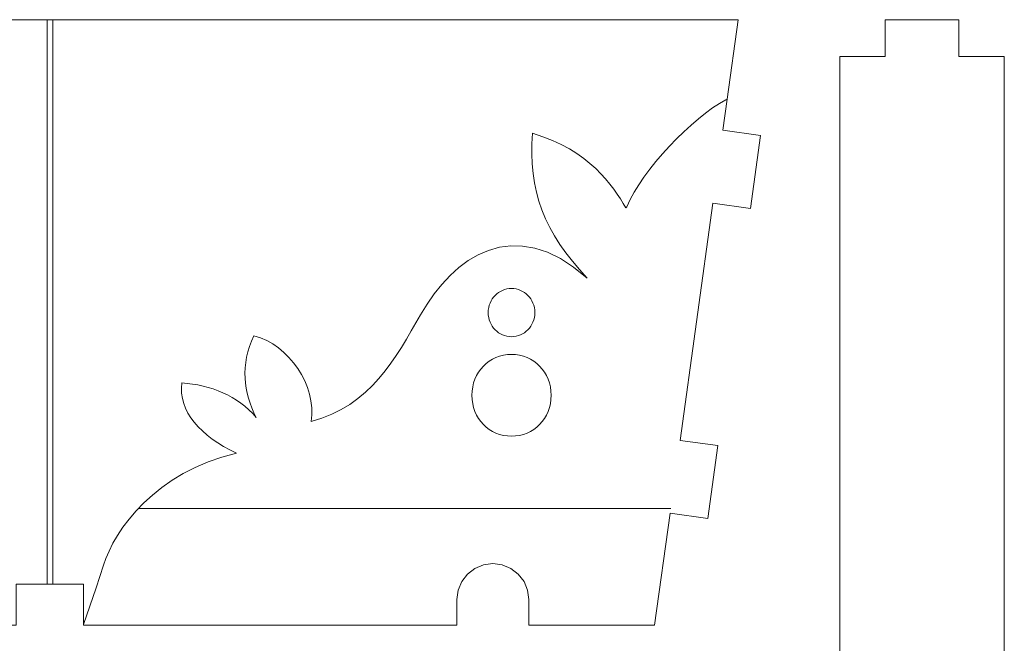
# Model space of a CAD drawing. Header units: millimetres. Extents: x -198 to 278, y -321 to 286.
# Tile 38 of 256: x -34 to 46, y 188 to 238. Entities that reach past the tile are written whole.
import ezdxf

# ---------------------------------------------------------------- set-up
doc = ezdxf.new("R2010")
doc.units = ezdxf.units.MM
doc.header["$MEASUREMENT"] = 0
doc.layers.add('Layer 1', color=7, linetype='Continuous')

msp = doc.modelspace()

# ---------------------------------------------------------------- linework, layer by layer
at = {"layer": 'Layer 1', "color": 175, "lineweight": 9}
for points, knots in [([(-68.8736, 192.3593), (-68.8736, 192.3593), (-63.3775, 192.3593), (-63.3775, 192.3593), (-63.3775, 192.3593), (-63.3775, 188.9964), (-63.3775, 188.9964), (-63.3775, 188.9964), (-34.1659, 188.9964), (-34.1659, 188.9964), (-34.1659, 188.9964), (-34.1659, 189.0586), (-34.1659, 189.0586), (-34.1659, 189.0586), (-34.1659, 192.3593), (-34.1659, 192.3593), (-34.1659, 192.3593), (-31.6468, 192.3593), (-31.6468, 192.3593), (-31.6468, 192.3593), (-31.4178, 192.3593), (-31.4178, 192.3593), (-31.4178, 192.3593), (-31.1888, 192.3593), (-31.1888, 192.3593), (-31.1888, 192.3593), (-28.6907, 192.3593), (-28.6907, 192.3593), (-28.6907, 192.3593), (-28.6698, 192.3593), (-28.6698, 192.3593), (-28.6698, 192.3593), (-28.6698, 192.0539), (-28.6698, 192.0539), (-28.6698, 192.0539), (-28.6698, 189.0578), (-28.6698, 189.0578), (-28.6698, 189.0578), (-28.6698, 189.0576), (-28.6698, 189.0576), (-28.6698, 189.0576), (-28.6698, 188.9964), (-28.6698, 188.9964), (-28.6698, 188.9964), (1.7327, 188.9964), (1.7327, 188.9964), (1.7327, 188.9964), (1.7327, 191.0995), (1.7327, 191.0995), (1.7327, 191.0995), (1.8326, 191.8581), (1.8326, 191.8581), (1.8326, 191.8581), (2.1254, 192.5651), (2.1254, 192.5651), (2.1254, 192.5651), (2.5912, 193.1722), (2.5912, 193.1722), (2.5912, 193.1722), (3.1983, 193.638), (3.1983, 193.638), (3.1983, 193.638), (3.9053, 193.9308), (3.9053, 193.9308), (3.9053, 193.9308), (4.664, 194.0307), (4.664, 194.0307), (4.664, 194.0307), (5.4226, 193.9308), (5.4226, 193.9308), (5.4226, 193.9308), (6.1296, 193.638), (6.1296, 193.638), (6.1296, 193.638), (6.7367, 193.1722), (6.7367, 193.1722), (6.7367, 193.1722), (7.2025, 192.5651), (7.2025, 192.5651), (7.2025, 192.5651), (7.4953, 191.8581), (7.4953, 191.8581), (7.4953, 191.8581), (7.5952, 191.0995), (7.5952, 191.0995), (7.5952, 191.0995), (7.5952, 188.9964), (7.5952, 188.9964), (7.5952, 188.9964), (17.8397, 188.9964), (17.8397, 188.9964), (17.8397, 188.9964), (19.0996, 198.1301), (19.0996, 198.1301), (19.0996, 198.1301), (22.176, 197.7058), (22.176, 197.7058), (22.176, 197.7058), (22.9953, 203.6457), (22.9953, 203.6457), (22.9953, 203.6457), (19.9189, 204.07), (19.9189, 204.07), (19.9189, 204.07), (22.5843, 223.393), (22.5843, 223.393), (22.5843, 223.393), (25.6564, 222.9693), (25.6564, 222.9693), (25.6564, 222.9693), (26.4757, 228.9092), (26.4757, 228.9092), (26.4757, 228.9092), (23.4036, 229.3329), (23.4036, 229.3329), (23.4036, 229.3329), (23.7552, 231.882), (23.7552, 231.882), (23.7552, 231.882), (24.6471, 238.3478), (24.6471, 238.3478), (-12.7295, 238.3478), (-50.1061, 238.3478), (-87.4828, 238.3478), (-87.4828, 238.3478), (-86.5909, 231.882), (-86.5909, 231.882), (-86.5909, 231.882), (-86.2393, 229.3329), (-86.2393, 229.3329), (-86.2393, 229.3329), (-89.3346, 228.906), (-89.3346, 228.906), (-89.3346, 228.906), (-88.5153, 222.9661), (-88.5153, 222.9661), (-88.5153, 222.9661), (-85.42, 223.393), (-85.42, 223.393), (-85.42, 223.393), (-82.7546, 204.07), (-82.7546, 204.07), (-82.7546, 204.07), (-85.8484, 203.6433), (-85.8484, 203.6433), (-85.8484, 203.6433), (-85.0291, 197.7034), (-85.0291, 197.7034), (-85.0291, 197.7034), (-81.9353, 198.1301), (-81.9353, 198.1301), (-81.9353, 198.1301), (-80.6754, 188.9964), (-80.6754, 188.9964), (-80.6754, 188.9964), (-68.8736, 188.9964), (-68.8736, 188.9964), (-68.8736, 188.9964), (-68.8736, 192.3593), (-68.8736, 192.3593)], [0, 0, 0, 0, 0.0188679, 0.0188679, 0.0188679, 0.0377358, 0.0377358, 0.0377358, 0.0566038, 0.0566038, 0.0566038, 0.0754717, 0.0754717, 0.0754717, 0.0943396, 0.0943396, 0.0943396, 0.1132075, 0.1132075, 0.1132075, 0.1320755, 0.1320755, 0.1320755, 0.1509434, 0.1509434, 0.1509434, 0.1698113, 0.1698113, 0.1698113, 0.1886792, 0.1886792, 0.1886792, 0.2075472, 0.2075472, 0.2075472, 0.2264151, 0.2264151, 0.2264151, 0.245283, 0.245283, 0.245283, 0.2641509, 0.2641509, 0.2641509, 0.2830189, 0.2830189, 0.2830189, 0.3018868, 0.3018868, 0.3018868, 0.3207547, 0.3207547, 0.3207547, 0.3396226, 0.3396226, 0.3396226, 0.3584906, 0.3584906, 0.3584906, 0.3773585, 0.3773585, 0.3773585, 0.3962264, 0.3962264, 0.3962264, 0.4150943, 0.4150943, 0.4150943, 0.4339623, 0.4339623, 0.4339623, 0.4528302, 0.4528302, 0.4528302, 0.4716981, 0.4716981, 0.4716981, 0.490566, 0.490566, 0.490566, 0.509434, 0.509434, 0.509434, 0.5283019, 0.5283019, 0.5283019, 0.5471698, 0.5471698, 0.5471698, 0.5660377, 0.5660377, 0.5660377, 0.5849057, 0.5849057, 0.5849057, 0.6037736, 0.6037736, 0.6037736, 0.6226415, 0.6226415, 0.6226415, 0.6415094, 0.6415094, 0.6415094, 0.6603774, 0.6603774, 0.6603774, 0.6792453, 0.6792453, 0.6792453, 0.6981132, 0.6981132, 0.6981132, 0.7169811, 0.7169811, 0.7169811, 0.7358491, 0.7358491, 0.7358491, 0.754717, 0.754717, 0.754717, 0.7735849, 0.7735849, 0.7735849, 0.7924528, 0.7924528, 0.7924528, 0.8113208, 0.8113208, 0.8113208, 0.8301887, 0.8301887, 0.8301887, 0.8490566, 0.8490566, 0.8490566, 0.8679245, 0.8679245, 0.8679245, 0.8867925, 0.8867925, 0.8867925, 0.9056604, 0.9056604, 0.9056604, 0.9245283, 0.9245283, 0.9245283, 0.9433962, 0.9433962, 0.9433962, 0.9622642, 0.9622642, 0.9622642, 0.9811321, 0.9811321, 0.9811321, 1, 1, 1, 1]), ([(46.3258, 179.4332), (46.3258, 179.4332), (46.3258, 180.6331), (46.3258, 180.6331), (46.3258, 180.6331), (46.3258, 235.3498), (46.3258, 235.3498), (46.3258, 235.3498), (42.6302, 235.3498), (42.6302, 235.3498), (42.6302, 235.3498), (42.6302, 238.3478), (42.6302, 238.3478), (42.6302, 238.3478), (36.634, 238.3478), (36.634, 238.3478), (36.634, 238.3478), (36.634, 235.3498), (36.634, 235.3498), (36.634, 235.3498), (32.9384, 235.3498), (32.9384, 235.3498), (32.9384, 235.3498), (32.9384, 180.6331), (32.9384, 180.6331), (32.9384, 180.6331), (32.9384, 179.4332), (32.9384, 179.4332), (32.9384, 179.4332), (32.9384, 123.0298), (32.9384, 123.0298), (32.9384, 123.0298), (36.634, 123.0298), (36.634, 123.0298), (36.634, 123.0298), (36.634, 120.0318), (36.634, 120.0318), (36.634, 120.0318), (42.6302, 120.0318), (42.6302, 120.0318), (42.6302, 120.0318), (42.6302, 123.0298), (42.6302, 123.0298), (42.6302, 123.0298), (46.3258, 123.0298), (46.3258, 123.0298), (46.3258, 123.0298), (46.3258, 179.4332), (46.3258, 179.4332)], [0, 0, 0, 0, 0.0625, 0.0625, 0.0625, 0.125, 0.125, 0.125, 0.1875, 0.1875, 0.1875, 0.25, 0.25, 0.25, 0.3125, 0.3125, 0.3125, 0.375, 0.375, 0.375, 0.4375, 0.4375, 0.4375, 0.5, 0.5, 0.5, 0.5625, 0.5625, 0.5625, 0.625, 0.625, 0.625, 0.6875, 0.6875, 0.6875, 0.75, 0.75, 0.75, 0.8125, 0.8125, 0.8125, 0.875, 0.875, 0.875, 0.9375, 0.9375, 0.9375, 1, 1, 1, 1])]:
    msp.add_open_spline(points, degree=3, knots=knots, dxfattribs=at)
at = {"layer": 'Layer 1', "color": 240, "lineweight": 9}
for points, knots in [([(-31.1888, 192.3593), (-31.1888, 192.3593), (-31.1888, 238.3478), (-31.1888, 238.3478), (-31.1888, 238.3478), (-31.4178, 238.3478), (-31.4178, 238.3478), (-31.4178, 238.3478), (-31.6468, 238.3478), (-31.6468, 238.3478), (-31.6468, 238.3478), (-31.6468, 192.3593), (-31.6468, 192.3593), (-31.6468, 192.3593), (-31.4178, 192.3593), (-31.4178, 192.3593), (-31.4178, 192.3593), (-31.1888, 192.3593), (-31.1888, 192.3593)], [0, 0, 0, 0, 0.1666667, 0.1666667, 0.1666667, 0.3333333, 0.3333333, 0.3333333, 0.5, 0.5, 0.5, 0.6666667, 0.6666667, 0.6666667, 0.8333333, 0.8333333, 0.8333333, 1, 1, 1, 1]), ([(-28.6698, 189.0576), (-28.6698, 189.0576), (-27.6462, 192.0539), (-27.6462, 192.0539), (-27.6462, 192.0539), (-27.0408, 193.8887), (-27.0408, 193.8887), (-27.0408, 193.8887), (-26.8504, 194.4532), (-26.8504, 194.4532), (-26.8504, 194.4532), (-26.5992, 195.0524), (-26.5992, 195.0524), (-26.5992, 195.0524), (-26.2861, 195.6792), (-26.2861, 195.6792), (-26.2861, 195.6792), (-25.9106, 196.3263), (-25.9106, 196.3263), (-25.9106, 196.3263), (-25.4716, 196.9864), (-25.4716, 196.9864), (-25.4716, 196.9864), (-24.9683, 197.6522), (-24.9683, 197.6522), (-24.9683, 197.6522), (-24.4, 198.3166), (-24.4, 198.3166), (-24.4, 198.3166), (-23.7657, 198.9721), (-23.7657, 198.9721), (-23.7657, 198.9721), (-23.0648, 199.6117), (-23.0648, 199.6117), (-23.0648, 199.6117), (-22.2962, 200.228), (-22.2962, 200.228), (-22.2962, 200.228), (-21.4592, 200.8137), (-21.4592, 200.8137), (-21.4592, 200.8137), (-20.553, 201.3617), (-20.553, 201.3617), (-20.553, 201.3617), (-19.5767, 201.8646), (-19.5767, 201.8646), (-19.5767, 201.8646), (-18.5294, 202.3152), (-18.5294, 202.3152), (-18.5294, 202.3152), (-17.4105, 202.7062), (-17.4105, 202.7062), (-17.4105, 202.7062), (-16.2189, 203.0304), (-16.2189, 203.0304), (-16.2189, 203.0304), (-16.7571, 203.2946), (-16.7571, 203.2946), (-16.7571, 203.2946), (-17.2672, 203.5742), (-17.2672, 203.5742), (-17.2672, 203.5742), (-17.7478, 203.8686), (-17.7478, 203.8686), (-17.7478, 203.8686), (-18.1976, 204.1771), (-18.1976, 204.1771), (-18.1976, 204.1771), (-18.6151, 204.4991), (-18.6151, 204.4991), (-18.6151, 204.4991), (-18.9989, 204.834), (-18.9989, 204.834), (-18.9989, 204.834), (-19.3477, 205.1812), (-19.3477, 205.1812), (-19.3477, 205.1812), (-19.6601, 205.5401), (-19.6601, 205.5401), (-19.6601, 205.5401), (-19.9346, 205.9099), (-19.9346, 205.9099), (-19.9346, 205.9099), (-20.1699, 206.2901), (-20.1699, 206.2901), (-20.1699, 206.2901), (-20.3647, 206.6801), (-20.3647, 206.6801), (-20.3647, 206.6801), (-20.5174, 207.0792), (-20.5174, 207.0792), (-20.5174, 207.0792), (-20.6267, 207.4869), (-20.6267, 207.4869), (-20.6267, 207.4869), (-20.6913, 207.9024), (-20.6913, 207.9024), (-20.6913, 207.9024), (-20.7097, 208.3252), (-20.7097, 208.3252), (-20.7097, 208.3252), (-20.6806, 208.7546), (-20.6806, 208.7546), (-20.6806, 208.7546), (-20.2379, 208.7145), (-20.2379, 208.7145), (-20.2379, 208.7145), (-19.8004, 208.658), (-19.8004, 208.658), (-19.8004, 208.658), (-19.3688, 208.5847), (-19.3688, 208.5847), (-19.3688, 208.5847), (-18.9436, 208.4943), (-18.9436, 208.4943), (-18.9436, 208.4943), (-18.5258, 208.3863), (-18.5258, 208.3863), (-18.5258, 208.3863), (-18.1158, 208.2605), (-18.1158, 208.2605), (-18.1158, 208.2605), (-17.7145, 208.1164), (-17.7145, 208.1164), (-17.7145, 208.1164), (-17.3224, 207.9536), (-17.3224, 207.9536), (-17.3224, 207.9536), (-16.9404, 207.7719), (-16.9404, 207.7719), (-16.9404, 207.7719), (-16.5691, 207.5707), (-16.5691, 207.5707), (-16.5691, 207.5707), (-16.2092, 207.3497), (-16.2092, 207.3497), (-16.2092, 207.3497), (-15.8614, 207.1086), (-15.8614, 207.1086), (-15.8614, 207.1086), (-15.5264, 206.847), (-15.5264, 206.847), (-15.5264, 206.847), (-15.2049, 206.5645), (-15.2049, 206.5645), (-15.2049, 206.5645), (-14.8975, 206.2607), (-14.8975, 206.2607), (-14.8975, 206.2607), (-14.6051, 205.9352), (-14.6051, 205.9352), (-14.6051, 205.9352), (-14.7918, 206.3217), (-14.7918, 206.3217), (-14.7918, 206.3217), (-14.9598, 206.7121), (-14.9598, 206.7121), (-14.9598, 206.7121), (-15.108, 207.1066), (-15.108, 207.1066), (-15.108, 207.1066), (-15.2355, 207.5051), (-15.2355, 207.5051), (-15.2355, 207.5051), (-15.3413, 207.9076), (-15.3413, 207.9076), (-15.3413, 207.9076), (-15.4244, 208.3141), (-15.4244, 208.3141), (-15.4244, 208.3141), (-15.4839, 208.7246), (-15.4839, 208.7246), (-15.4839, 208.7246), (-15.5188, 209.1391), (-15.5188, 209.1391), (-15.5188, 209.1391), (-15.5281, 209.5576), (-15.5281, 209.5576), (-15.5281, 209.5576), (-15.5108, 209.9801), (-15.5108, 209.9801), (-15.5108, 209.9801), (-15.466, 210.4066), (-15.466, 210.4066), (-15.466, 210.4066), (-15.3927, 210.8371), (-15.3927, 210.8371), (-15.3927, 210.8371), (-15.2899, 211.2716), (-15.2899, 211.2716), (-15.2899, 211.2716), (-15.1567, 211.7102), (-15.1567, 211.7102), (-15.1567, 211.7102), (-14.992, 212.1527), (-14.992, 212.1527), (-14.992, 212.1527), (-14.7949, 212.5992), (-14.7949, 212.5992), (-14.7949, 212.5992), (-14.2682, 212.4267), (-14.2682, 212.4267), (-14.2682, 212.4267), (-13.758, 212.2001), (-13.758, 212.2001), (-13.758, 212.2001), (-13.2675, 211.9234), (-13.2675, 211.9234), (-13.2675, 211.9234), (-12.8, 211.6007), (-12.8, 211.6007), (-12.8, 211.6007), (-12.3586, 211.2359), (-12.3586, 211.2359), (-12.3586, 211.2359), (-11.9465, 210.8331), (-11.9465, 210.8331), (-11.9465, 210.8331), (-11.567, 210.3962), (-11.567, 210.3962), (-11.567, 210.3962), (-11.2232, 209.9293), (-11.2232, 209.9293), (-11.2232, 209.9293), (-10.9184, 209.4364), (-10.9184, 209.4364), (-10.9184, 209.4364), (-10.6557, 208.9215), (-10.6557, 208.9215), (-10.6557, 208.9215), (-10.4383, 208.3885), (-10.4383, 208.3885), (-10.4383, 208.3885), (-10.2695, 207.8415), (-10.2695, 207.8415), (-10.2695, 207.8415), (-10.1524, 207.2845), (-10.1524, 207.2845), (-10.1524, 207.2845), (-10.0902, 206.7215), (-10.0902, 206.7215), (-10.0902, 206.7215), (-10.0862, 206.1565), (-10.0862, 206.1565), (-10.0862, 206.1565), (-10.1434, 205.5935), (-10.1434, 205.5935), (-10.1434, 205.5935), (-9.2673, 205.864), (-9.2673, 205.864), (-9.2673, 205.864), (-8.4518, 206.1922), (-8.4518, 206.1922), (-8.4518, 206.1922), (-7.693, 206.5734), (-7.693, 206.5734), (-7.693, 206.5734), (-6.987, 207.0032), (-6.987, 207.0032), (-6.987, 207.0032), (-6.33, 207.477), (-6.33, 207.477), (-6.33, 207.477), (-5.7181, 207.9903), (-5.7181, 207.9903), (-5.7181, 207.9903), (-5.1473, 208.5388), (-5.1473, 208.5388), (-5.1473, 208.5388), (-4.6138, 209.1177), (-4.6138, 209.1177), (-4.6138, 209.1177), (-4.1137, 209.7227), (-4.1137, 209.7227), (-4.1137, 209.7227), (-3.643, 210.3492), (-3.643, 210.3492), (-3.643, 210.3492), (-3.1979, 210.9927), (-3.1979, 210.9927), (-3.1979, 210.9927), (-2.7745, 211.6487), (-2.7745, 211.6487), (-2.7745, 211.6487), (-2.369, 212.3128), (-2.369, 212.3128), (-2.369, 212.3128), (-1.9773, 212.9804), (-1.9773, 212.9804), (-1.9773, 212.9804), (-1.5956, 213.6469), (-1.5956, 213.6469), (-1.5956, 213.6469), (-1.2201, 214.308), (-1.2201, 214.308), (-1.2201, 214.308), (-0.6953, 215.1741), (-0.6953, 215.1741), (-0.6953, 215.1741), (-0.1189, 216.0028), (-0.1189, 216.0028), (-0.1189, 216.0028), (0.5072, 216.7827), (0.5072, 216.7827), (0.5072, 216.7827), (1.1813, 217.5025), (1.1813, 217.5025), (1.1813, 217.5025), (1.9016, 218.1506), (1.9016, 218.1506), (1.9016, 218.1506), (2.6663, 218.7158), (2.6663, 218.7158), (2.6663, 218.7158), (3.4735, 219.1866), (3.4735, 219.1866), (3.4735, 219.1866), (4.3214, 219.5516), (4.3214, 219.5516), (4.3214, 219.5516), (5.2083, 219.7995), (5.2083, 219.7995), (5.2083, 219.7995), (6.1323, 219.9189), (6.1323, 219.9189), (6.1323, 219.9189), (7.0916, 219.8983), (7.0916, 219.8983), (7.0916, 219.8983), (8.0845, 219.7265), (8.0845, 219.7265), (8.0845, 219.7265), (9.109, 219.3919), (9.109, 219.3919), (9.109, 219.3919), (10.1634, 218.8833), (10.1634, 218.8833), (10.1634, 218.8833), (11.246, 218.1892), (11.246, 218.1892), (11.246, 218.1892), (12.3547, 217.2982), (12.3547, 217.2982), (12.3547, 217.2982), (11.7216, 217.9854), (11.7216, 217.9854), (11.7216, 217.9854), (11.1391, 218.6704), (11.1391, 218.6704), (11.1391, 218.6704), (10.6062, 219.3551), (10.6062, 219.3551), (10.6062, 219.3551), (10.1225, 220.0415), (10.1225, 220.0415), (10.1225, 220.0415), (9.6871, 220.7314), (9.6871, 220.7314), (9.6871, 220.7314), (9.2994, 221.4267), (9.2994, 221.4267), (9.2994, 221.4267), (8.9588, 222.1292), (8.9588, 222.1292), (8.9588, 222.1292), (8.6644, 222.8409), (8.6644, 222.8409), (8.6644, 222.8409), (8.4157, 223.5636), (8.4157, 223.5636), (8.4157, 223.5636), (8.2118, 224.2991), (8.2118, 224.2991), (8.2118, 224.2991), (8.0522, 225.0495), (8.0522, 225.0495), (8.0522, 225.0495), (7.9361, 225.8165), (7.9361, 225.8165), (7.9361, 225.8165), (7.8629, 226.602), (7.8629, 226.602), (7.8629, 226.602), (7.8317, 227.4079), (7.8317, 227.4079), (7.8317, 227.4079), (7.8421, 228.2361), (7.8421, 228.2361), (7.8421, 228.2361), (7.8931, 229.0884), (7.8931, 229.0884), (7.8931, 229.0884), (8.7335, 228.8147), (8.7335, 228.8147), (8.7335, 228.8147), (9.5121, 228.5089), (9.5121, 228.5089), (9.5121, 228.5089), (10.2318, 228.1748), (10.2318, 228.1748), (10.2318, 228.1748), (10.8953, 227.8162), (10.8953, 227.8162), (10.8953, 227.8162), (11.5053, 227.4372), (11.5053, 227.4372), (11.5053, 227.4372), (12.0647, 227.0415), (12.0647, 227.0415), (12.0647, 227.0415), (12.5763, 226.633), (12.5763, 226.633), (12.5763, 226.633), (13.0429, 226.2156), (13.0429, 226.2156), (13.0429, 226.2156), (13.4672, 225.7933), (13.4672, 225.7933), (13.4672, 225.7933), (13.852, 225.3698), (13.852, 225.3698), (13.852, 225.3698), (14.2001, 224.949), (14.2001, 224.949), (14.2001, 224.949), (14.5143, 224.5349), (14.5143, 224.5349), (14.5143, 224.5349), (14.7973, 224.1313), (14.7973, 224.1313), (14.7973, 224.1313), (15.052, 223.7421), (15.052, 223.7421), (15.052, 223.7421), (15.2811, 223.3712), (15.2811, 223.3712), (15.2811, 223.3712), (15.4873, 223.0224), (15.4873, 223.0224), (15.4873, 223.0224), (15.5823, 223.1079), (15.5823, 223.1079), (15.5823, 223.1079), (15.846, 223.6826), (15.846, 223.6826), (15.846, 223.6826), (16.1704, 224.2813), (16.1704, 224.2813), (16.1704, 224.2813), (16.5493, 224.898), (16.5493, 224.898), (16.5493, 224.898), (16.9765, 225.5268), (16.9765, 225.5268), (16.9765, 225.5268), (17.4461, 226.1616), (17.4461, 226.1616), (17.4461, 226.1616), (17.9518, 226.7963), (17.9518, 226.7963), (17.9518, 226.7963), (18.4875, 227.4251), (18.4875, 227.4251), (18.4875, 227.4251), (19.0472, 228.0418), (19.0472, 228.0418), (19.0472, 228.0418), (19.6246, 228.6405), (19.6246, 228.6405), (19.6246, 228.6405), (20.2138, 229.2152), (20.2138, 229.2152), (20.2138, 229.2152), (20.8085, 229.7599), (20.8085, 229.7599), (20.8085, 229.7599), (21.4026, 230.2685), (21.4026, 230.2685), (21.4026, 230.2685), (21.9901, 230.7351), (21.9901, 230.7351), (21.9901, 230.7351), (22.5648, 231.1536), (22.5648, 231.1536), (22.5648, 231.1536), (23.1205, 231.518), (23.1205, 231.518), (23.1205, 231.518), (23.6513, 231.8224), (23.6513, 231.8224), (23.6513, 231.8224), (23.7552, 231.882), (23.7552, 231.882)], [0, 0, 0, 0, 0.0060976, 0.0060976, 0.0060976, 0.0121951, 0.0121951, 0.0121951, 0.0182927, 0.0182927, 0.0182927, 0.0243902, 0.0243902, 0.0243902, 0.0304878, 0.0304878, 0.0304878, 0.0365854, 0.0365854, 0.0365854, 0.0426829, 0.0426829, 0.0426829, 0.0487805, 0.0487805, 0.0487805, 0.054878, 0.054878, 0.054878, 0.0609756, 0.0609756, 0.0609756, 0.0670732, 0.0670732, 0.0670732, 0.0731707, 0.0731707, 0.0731707, 0.0792683, 0.0792683, 0.0792683, 0.0853659, 0.0853659, 0.0853659, 0.0914634, 0.0914634, 0.0914634, 0.097561, 0.097561, 0.097561, 0.1036585, 0.1036585, 0.1036585, 0.1097561, 0.1097561, 0.1097561, 0.1158537, 0.1158537, 0.1158537, 0.1219512, 0.1219512, 0.1219512, 0.1280488, 0.1280488, 0.1280488, 0.1341463, 0.1341463, 0.1341463, 0.1402439, 0.1402439, 0.1402439, 0.1463415, 0.1463415, 0.1463415, 0.152439, 0.152439, 0.152439, 0.1585366, 0.1585366, 0.1585366, 0.1646341, 0.1646341, 0.1646341, 0.1707317, 0.1707317, 0.1707317, 0.1768293, 0.1768293, 0.1768293, 0.1829268, 0.1829268, 0.1829268, 0.1890244, 0.1890244, 0.1890244, 0.195122, 0.195122, 0.195122, 0.2012195, 0.2012195, 0.2012195, 0.2073171, 0.2073171, 0.2073171, 0.2134146, 0.2134146, 0.2134146, 0.2195122, 0.2195122, 0.2195122, 0.2256098, 0.2256098, 0.2256098, 0.2317073, 0.2317073, 0.2317073, 0.2378049, 0.2378049, 0.2378049, 0.2439024, 0.2439024, 0.2439024, 0.25, 0.25, 0.25, 0.2560976, 0.2560976, 0.2560976, 0.2621951, 0.2621951, 0.2621951, 0.2682927, 0.2682927, 0.2682927, 0.2743902, 0.2743902, 0.2743902, 0.2804878, 0.2804878, 0.2804878, 0.2865854, 0.2865854, 0.2865854, 0.2926829, 0.2926829, 0.2926829, 0.2987805, 0.2987805, 0.2987805, 0.304878, 0.304878, 0.304878, 0.3109756, 0.3109756, 0.3109756, 0.3170732, 0.3170732, 0.3170732, 0.3231707, 0.3231707, 0.3231707, 0.3292683, 0.3292683, 0.3292683, 0.3353659, 0.3353659, 0.3353659, 0.3414634, 0.3414634, 0.3414634, 0.347561, 0.347561, 0.347561, 0.3536585, 0.3536585, 0.3536585, 0.3597561, 0.3597561, 0.3597561, 0.3658537, 0.3658537, 0.3658537, 0.3719512, 0.3719512, 0.3719512, 0.3780488, 0.3780488, 0.3780488, 0.3841463, 0.3841463, 0.3841463, 0.3902439, 0.3902439, 0.3902439, 0.3963415, 0.3963415, 0.3963415, 0.402439, 0.402439, 0.402439, 0.4085366, 0.4085366, 0.4085366, 0.4146341, 0.4146341, 0.4146341, 0.4207317, 0.4207317, 0.4207317, 0.4268293, 0.4268293, 0.4268293, 0.4329268, 0.4329268, 0.4329268, 0.4390244, 0.4390244, 0.4390244, 0.445122, 0.445122, 0.445122, 0.4512195, 0.4512195, 0.4512195, 0.4573171, 0.4573171, 0.4573171, 0.4634146, 0.4634146, 0.4634146, 0.4695122, 0.4695122, 0.4695122, 0.4756098, 0.4756098, 0.4756098, 0.4817073, 0.4817073, 0.4817073, 0.4878049, 0.4878049, 0.4878049, 0.4939024, 0.4939024, 0.4939024, 0.5, 0.5, 0.5, 0.5060976, 0.5060976, 0.5060976, 0.5121951, 0.5121951, 0.5121951, 0.5182927, 0.5182927, 0.5182927, 0.5243902, 0.5243902, 0.5243902, 0.5304878, 0.5304878, 0.5304878, 0.5365854, 0.5365854, 0.5365854, 0.5426829, 0.5426829, 0.5426829, 0.5487805, 0.5487805, 0.5487805, 0.554878, 0.554878, 0.554878, 0.5609756, 0.5609756, 0.5609756, 0.5670732, 0.5670732, 0.5670732, 0.5731707, 0.5731707, 0.5731707, 0.5792683, 0.5792683, 0.5792683, 0.5853659, 0.5853659, 0.5853659, 0.5914634, 0.5914634, 0.5914634, 0.597561, 0.597561, 0.597561, 0.6036585, 0.6036585, 0.6036585, 0.6097561, 0.6097561, 0.6097561, 0.6158537, 0.6158537, 0.6158537, 0.6219512, 0.6219512, 0.6219512, 0.6280488, 0.6280488, 0.6280488, 0.6341463, 0.6341463, 0.6341463, 0.6402439, 0.6402439, 0.6402439, 0.6463415, 0.6463415, 0.6463415, 0.652439, 0.652439, 0.652439, 0.6585366, 0.6585366, 0.6585366, 0.6646341, 0.6646341, 0.6646341, 0.6707317, 0.6707317, 0.6707317, 0.6768293, 0.6768293, 0.6768293, 0.6829268, 0.6829268, 0.6829268, 0.6890244, 0.6890244, 0.6890244, 0.695122, 0.695122, 0.695122, 0.7012195, 0.7012195, 0.7012195, 0.7073171, 0.7073171, 0.7073171, 0.7134146, 0.7134146, 0.7134146, 0.7195122, 0.7195122, 0.7195122, 0.7256098, 0.7256098, 0.7256098, 0.7317073, 0.7317073, 0.7317073, 0.7378049, 0.7378049, 0.7378049, 0.7439024, 0.7439024, 0.7439024, 0.75, 0.75, 0.75, 0.7560976, 0.7560976, 0.7560976, 0.7621951, 0.7621951, 0.7621951, 0.7682927, 0.7682927, 0.7682927, 0.7743902, 0.7743902, 0.7743902, 0.7804878, 0.7804878, 0.7804878, 0.7865854, 0.7865854, 0.7865854, 0.7926829, 0.7926829, 0.7926829, 0.7987805, 0.7987805, 0.7987805, 0.804878, 0.804878, 0.804878, 0.8109756, 0.8109756, 0.8109756, 0.8170732, 0.8170732, 0.8170732, 0.8231707, 0.8231707, 0.8231707, 0.8292683, 0.8292683, 0.8292683, 0.8353659, 0.8353659, 0.8353659, 0.8414634, 0.8414634, 0.8414634, 0.847561, 0.847561, 0.847561, 0.8536585, 0.8536585, 0.8536585, 0.8597561, 0.8597561, 0.8597561, 0.8658537, 0.8658537, 0.8658537, 0.8719512, 0.8719512, 0.8719512, 0.8780488, 0.8780488, 0.8780488, 0.8841463, 0.8841463, 0.8841463, 0.8902439, 0.8902439, 0.8902439, 0.8963415, 0.8963415, 0.8963415, 0.902439, 0.902439, 0.902439, 0.9085366, 0.9085366, 0.9085366, 0.9146341, 0.9146341, 0.9146341, 0.9207317, 0.9207317, 0.9207317, 0.9268293, 0.9268293, 0.9268293, 0.9329268, 0.9329268, 0.9329268, 0.9390244, 0.9390244, 0.9390244, 0.945122, 0.945122, 0.945122, 0.9512195, 0.9512195, 0.9512195, 0.9573171, 0.9573171, 0.9573171, 0.9634146, 0.9634146, 0.9634146, 0.9695122, 0.9695122, 0.9695122, 0.9756098, 0.9756098, 0.9756098, 0.9817073, 0.9817073, 0.9817073, 0.9878049, 0.9878049, 0.9878049, 0.9939024, 0.9939024, 0.9939024, 1, 1, 1, 1]), ([(6.7474, 212.6), (6.7474, 212.6), (6.9216, 212.6646), (6.9216, 212.6646), (6.9216, 212.6646), (7.0874, 212.7458), (7.0874, 212.7458), (7.0874, 212.7458), (7.244, 212.8427), (7.244, 212.8427), (7.244, 212.8427), (7.3903, 212.9543), (7.3903, 212.9543), (7.3903, 212.9543), (7.5253, 213.0798), (7.5253, 213.0798), (7.5253, 213.0798), (7.648, 213.2183), (7.648, 213.2183), (7.648, 213.2183), (7.7576, 213.369), (7.7576, 213.369), (7.7576, 213.369), (7.853, 213.5309), (7.853, 213.5309), (7.853, 213.5309), (7.9332, 213.7032), (7.9332, 213.7032), (7.9332, 213.7032), (7.9972, 213.885), (7.9972, 213.885), (7.9972, 213.885), (8.0442, 214.0755), (8.0442, 214.0755), (8.0442, 214.0755), (8.0731, 214.2737), (8.0731, 214.2737), (8.0731, 214.2737), (8.083, 214.4788), (8.083, 214.4788), (8.083, 214.4788), (8.0731, 214.6839), (8.0731, 214.6839), (8.0731, 214.6839), (8.0442, 214.8821), (8.0442, 214.8821), (8.0442, 214.8821), (7.9972, 215.0726), (7.9972, 215.0726), (7.9972, 215.0726), (7.9332, 215.2544), (7.9332, 215.2544), (7.9332, 215.2544), (7.853, 215.4267), (7.853, 215.4267), (7.853, 215.4267), (7.7576, 215.5887), (7.7576, 215.5887), (7.7576, 215.5887), (7.648, 215.7393), (7.648, 215.7393), (7.648, 215.7393), (7.5253, 215.8778), (7.5253, 215.8778), (7.5253, 215.8778), (7.3903, 216.0033), (7.3903, 216.0033), (7.3903, 216.0033), (7.244, 216.115), (7.244, 216.115), (7.244, 216.115), (7.0874, 216.2118), (7.0874, 216.2118), (7.0874, 216.2118), (6.9216, 216.293), (6.9216, 216.293), (6.9216, 216.293), (6.7474, 216.3577), (6.7474, 216.3577), (6.7474, 216.3577), (6.5658, 216.405), (6.5658, 216.405), (6.5658, 216.405), (6.3778, 216.434), (6.3778, 216.434), (6.3778, 216.434), (6.1844, 216.4439), (6.1844, 216.4439), (6.1844, 216.4439), (5.991, 216.434), (5.991, 216.434), (5.991, 216.434), (5.803, 216.405), (5.803, 216.405), (5.803, 216.405), (5.6214, 216.3577), (5.6214, 216.3577), (5.6214, 216.3577), (5.4472, 216.293), (5.4472, 216.293), (5.4472, 216.293), (5.2813, 216.2118), (5.2813, 216.2118), (5.2813, 216.2118), (5.1248, 216.115), (5.1248, 216.115), (5.1248, 216.115), (4.9785, 216.0033), (4.9785, 216.0033), (4.9785, 216.0033), (4.8435, 215.8778), (4.8435, 215.8778), (4.8435, 215.8778), (4.7208, 215.7393), (4.7208, 215.7393), (4.7208, 215.7393), (4.6112, 215.5887), (4.6112, 215.5887), (4.6112, 215.5887), (4.5158, 215.4267), (4.5158, 215.4267), (4.5158, 215.4267), (4.4356, 215.2544), (4.4356, 215.2544), (4.4356, 215.2544), (4.3715, 215.0726), (4.3715, 215.0726), (4.3715, 215.0726), (4.3246, 214.8821), (4.3246, 214.8821), (4.3246, 214.8821), (4.2957, 214.6839), (4.2957, 214.6839), (4.2957, 214.6839), (4.2858, 214.4788), (4.2858, 214.4788), (4.2858, 214.4788), (4.2957, 214.2737), (4.2957, 214.2737), (4.2957, 214.2737), (4.3246, 214.0755), (4.3246, 214.0755), (4.3246, 214.0755), (4.3715, 213.885), (4.3715, 213.885), (4.3715, 213.885), (4.4356, 213.7032), (4.4356, 213.7032), (4.4356, 213.7032), (4.5158, 213.5309), (4.5158, 213.5309), (4.5158, 213.5309), (4.6112, 213.369), (4.6112, 213.369), (4.6112, 213.369), (4.7208, 213.2183), (4.7208, 213.2183), (4.7208, 213.2183), (4.8435, 213.0798), (4.8435, 213.0798), (4.8435, 213.0798), (4.9785, 212.9543), (4.9785, 212.9543), (4.9785, 212.9543), (5.1248, 212.8427), (5.1248, 212.8427), (5.1248, 212.8427), (5.2813, 212.7458), (5.2813, 212.7458), (5.2813, 212.7458), (5.4472, 212.6646), (5.4472, 212.6646), (5.4472, 212.6646), (5.6214, 212.6), (5.6214, 212.6), (5.6214, 212.6), (5.803, 212.5527), (5.803, 212.5527), (5.803, 212.5527), (5.991, 212.5237), (5.991, 212.5237), (5.991, 212.5237), (6.1844, 212.5138), (6.1844, 212.5138), (6.1844, 212.5138), (6.3778, 212.5237), (6.3778, 212.5237), (6.3778, 212.5237), (6.5658, 212.5527), (6.5658, 212.5527), (6.5658, 212.5527), (6.7474, 212.6), (6.7474, 212.6)], [0, 0, 0, 0, 0.015625, 0.015625, 0.015625, 0.03125, 0.03125, 0.03125, 0.046875, 0.046875, 0.046875, 0.0625, 0.0625, 0.0625, 0.078125, 0.078125, 0.078125, 0.09375, 0.09375, 0.09375, 0.109375, 0.109375, 0.109375, 0.125, 0.125, 0.125, 0.140625, 0.140625, 0.140625, 0.15625, 0.15625, 0.15625, 0.171875, 0.171875, 0.171875, 0.1875, 0.1875, 0.1875, 0.203125, 0.203125, 0.203125, 0.21875, 0.21875, 0.21875, 0.234375, 0.234375, 0.234375, 0.25, 0.25, 0.25, 0.265625, 0.265625, 0.265625, 0.28125, 0.28125, 0.28125, 0.296875, 0.296875, 0.296875, 0.3125, 0.3125, 0.3125, 0.328125, 0.328125, 0.328125, 0.34375, 0.34375, 0.34375, 0.359375, 0.359375, 0.359375, 0.375, 0.375, 0.375, 0.390625, 0.390625, 0.390625, 0.40625, 0.40625, 0.40625, 0.421875, 0.421875, 0.421875, 0.4375, 0.4375, 0.4375, 0.453125, 0.453125, 0.453125, 0.46875, 0.46875, 0.46875, 0.484375, 0.484375, 0.484375, 0.5, 0.5, 0.5, 0.515625, 0.515625, 0.515625, 0.53125, 0.53125, 0.53125, 0.546875, 0.546875, 0.546875, 0.5625, 0.5625, 0.5625, 0.578125, 0.578125, 0.578125, 0.59375, 0.59375, 0.59375, 0.609375, 0.609375, 0.609375, 0.625, 0.625, 0.625, 0.640625, 0.640625, 0.640625, 0.65625, 0.65625, 0.65625, 0.671875, 0.671875, 0.671875, 0.6875, 0.6875, 0.6875, 0.703125, 0.703125, 0.703125, 0.71875, 0.71875, 0.71875, 0.734375, 0.734375, 0.734375, 0.75, 0.75, 0.75, 0.765625, 0.765625, 0.765625, 0.78125, 0.78125, 0.78125, 0.796875, 0.796875, 0.796875, 0.8125, 0.8125, 0.8125, 0.828125, 0.828125, 0.828125, 0.84375, 0.84375, 0.84375, 0.859375, 0.859375, 0.859375, 0.875, 0.875, 0.875, 0.890625, 0.890625, 0.890625, 0.90625, 0.90625, 0.90625, 0.921875, 0.921875, 0.921875, 0.9375, 0.9375, 0.9375, 0.953125, 0.953125, 0.953125, 0.96875, 0.96875, 0.96875, 0.984375, 0.984375, 0.984375, 1, 1, 1, 1]), ([(6.5179, 204.4247), (6.5179, 204.4247), (6.8409, 204.474), (6.8409, 204.474), (6.8409, 204.474), (7.152, 204.5544), (7.152, 204.5544), (7.152, 204.5544), (7.4496, 204.6642), (7.4496, 204.6642), (7.4496, 204.6642), (7.7322, 204.8022), (7.7322, 204.8022), (7.7322, 204.8022), (7.9982, 204.9666), (7.9982, 204.9666), (7.9982, 204.9666), (8.2462, 205.1561), (8.2462, 205.1561), (8.2462, 205.1561), (8.4746, 205.3691), (8.4746, 205.3691), (8.4746, 205.3691), (8.6818, 205.6041), (8.6818, 205.6041), (8.6818, 205.6041), (8.8663, 205.8597), (8.8663, 205.8597), (8.8663, 205.8597), (9.0267, 206.1343), (9.0267, 206.1343), (9.0267, 206.1343), (9.1613, 206.4264), (9.1613, 206.4264), (9.1613, 206.4264), (9.2687, 206.7345), (9.2687, 206.7345), (9.2687, 206.7345), (9.3473, 207.0571), (9.3473, 207.0571), (9.3473, 207.0571), (9.3956, 207.3928), (9.3956, 207.3928), (9.3956, 207.3928), (9.412, 207.7399), (9.412, 207.7399), (9.412, 207.7399), (9.3956, 208.0871), (9.3956, 208.0871), (9.3956, 208.0871), (9.3473, 208.4228), (9.3473, 208.4228), (9.3473, 208.4228), (9.2687, 208.7454), (9.2687, 208.7454), (9.2687, 208.7454), (9.1613, 209.0535), (9.1613, 209.0535), (9.1613, 209.0535), (9.0267, 209.3456), (9.0267, 209.3456), (9.0267, 209.3456), (8.8663, 209.6202), (8.8663, 209.6202), (8.8663, 209.6202), (8.6818, 209.8758), (8.6818, 209.8758), (8.6818, 209.8758), (8.4746, 210.1108), (8.4746, 210.1108), (8.4746, 210.1108), (8.2462, 210.3238), (8.2462, 210.3238), (8.2462, 210.3238), (7.9982, 210.5133), (7.9982, 210.5133), (7.9982, 210.5133), (7.7322, 210.6777), (7.7322, 210.6777), (7.7322, 210.6777), (7.4496, 210.8156), (7.4496, 210.8156), (7.4496, 210.8156), (7.152, 210.9255), (7.152, 210.9255), (7.152, 210.9255), (6.8409, 211.0059), (6.8409, 211.0059), (6.8409, 211.0059), (6.5179, 211.0552), (6.5179, 211.0552), (6.5179, 211.0552), (6.1844, 211.072), (6.1844, 211.072), (6.1844, 211.072), (5.8509, 211.0552), (5.8509, 211.0552), (5.8509, 211.0552), (5.5279, 211.0059), (5.5279, 211.0059), (5.5279, 211.0059), (5.2168, 210.9255), (5.2168, 210.9255), (5.2168, 210.9255), (4.9192, 210.8156), (4.9192, 210.8156), (4.9192, 210.8156), (4.6366, 210.6777), (4.6366, 210.6777), (4.6366, 210.6777), (4.3705, 210.5133), (4.3705, 210.5133), (4.3705, 210.5133), (4.1226, 210.3238), (4.1226, 210.3238), (4.1226, 210.3238), (3.8942, 210.1108), (3.8942, 210.1108), (3.8942, 210.1108), (3.687, 209.8758), (3.687, 209.8758), (3.687, 209.8758), (3.5025, 209.6202), (3.5025, 209.6202), (3.5025, 209.6202), (3.3421, 209.3456), (3.3421, 209.3456), (3.3421, 209.3456), (3.2075, 209.0535), (3.2075, 209.0535), (3.2075, 209.0535), (3.1001, 208.7454), (3.1001, 208.7454), (3.1001, 208.7454), (3.0215, 208.4228), (3.0215, 208.4228), (3.0215, 208.4228), (2.9732, 208.0871), (2.9732, 208.0871), (2.9732, 208.0871), (2.9568, 207.7399), (2.9568, 207.7399), (2.9568, 207.7399), (2.9732, 207.3928), (2.9732, 207.3928), (2.9732, 207.3928), (3.0215, 207.0571), (3.0215, 207.0571), (3.0215, 207.0571), (3.1001, 206.7345), (3.1001, 206.7345), (3.1001, 206.7345), (3.2075, 206.4264), (3.2075, 206.4264), (3.2075, 206.4264), (3.3421, 206.1343), (3.3421, 206.1343), (3.3421, 206.1343), (3.5025, 205.8597), (3.5025, 205.8597), (3.5025, 205.8597), (3.687, 205.6041), (3.687, 205.6041), (3.687, 205.6041), (3.8942, 205.3691), (3.8942, 205.3691), (3.8942, 205.3691), (4.1226, 205.1561), (4.1226, 205.1561), (4.1226, 205.1561), (4.3705, 204.9666), (4.3705, 204.9666), (4.3705, 204.9666), (4.6366, 204.8022), (4.6366, 204.8022), (4.6366, 204.8022), (4.9192, 204.6642), (4.9192, 204.6642), (4.9192, 204.6642), (5.2168, 204.5544), (5.2168, 204.5544), (5.2168, 204.5544), (5.5279, 204.474), (5.5279, 204.474), (5.5279, 204.474), (5.8509, 204.4247), (5.8509, 204.4247), (5.8509, 204.4247), (6.1844, 204.4079), (6.1844, 204.4079), (6.1844, 204.4079), (6.5179, 204.4247), (6.5179, 204.4247)], [0, 0, 0, 0, 0.015625, 0.015625, 0.015625, 0.03125, 0.03125, 0.03125, 0.046875, 0.046875, 0.046875, 0.0625, 0.0625, 0.0625, 0.078125, 0.078125, 0.078125, 0.09375, 0.09375, 0.09375, 0.109375, 0.109375, 0.109375, 0.125, 0.125, 0.125, 0.140625, 0.140625, 0.140625, 0.15625, 0.15625, 0.15625, 0.171875, 0.171875, 0.171875, 0.1875, 0.1875, 0.1875, 0.203125, 0.203125, 0.203125, 0.21875, 0.21875, 0.21875, 0.234375, 0.234375, 0.234375, 0.25, 0.25, 0.25, 0.265625, 0.265625, 0.265625, 0.28125, 0.28125, 0.28125, 0.296875, 0.296875, 0.296875, 0.3125, 0.3125, 0.3125, 0.328125, 0.328125, 0.328125, 0.34375, 0.34375, 0.34375, 0.359375, 0.359375, 0.359375, 0.375, 0.375, 0.375, 0.390625, 0.390625, 0.390625, 0.40625, 0.40625, 0.40625, 0.421875, 0.421875, 0.421875, 0.4375, 0.4375, 0.4375, 0.453125, 0.453125, 0.453125, 0.46875, 0.46875, 0.46875, 0.484375, 0.484375, 0.484375, 0.5, 0.5, 0.5, 0.515625, 0.515625, 0.515625, 0.53125, 0.53125, 0.53125, 0.546875, 0.546875, 0.546875, 0.5625, 0.5625, 0.5625, 0.578125, 0.578125, 0.578125, 0.59375, 0.59375, 0.59375, 0.609375, 0.609375, 0.609375, 0.625, 0.625, 0.625, 0.640625, 0.640625, 0.640625, 0.65625, 0.65625, 0.65625, 0.671875, 0.671875, 0.671875, 0.6875, 0.6875, 0.6875, 0.703125, 0.703125, 0.703125, 0.71875, 0.71875, 0.71875, 0.734375, 0.734375, 0.734375, 0.75, 0.75, 0.75, 0.765625, 0.765625, 0.765625, 0.78125, 0.78125, 0.78125, 0.796875, 0.796875, 0.796875, 0.8125, 0.8125, 0.8125, 0.828125, 0.828125, 0.828125, 0.84375, 0.84375, 0.84375, 0.859375, 0.859375, 0.859375, 0.875, 0.875, 0.875, 0.890625, 0.890625, 0.890625, 0.90625, 0.90625, 0.90625, 0.921875, 0.921875, 0.921875, 0.9375, 0.9375, 0.9375, 0.953125, 0.953125, 0.953125, 0.96875, 0.96875, 0.96875, 0.984375, 0.984375, 0.984375, 1, 1, 1, 1])]:
    msp.add_open_spline(points, degree=3, knots=knots, dxfattribs=at)
msp.add_open_spline([(-24.2066, 198.5164), (-24.2066, 198.5164), (19.1528, 198.5164), (19.1528, 198.5164)], degree=3, dxfattribs=at)

doc.saveas('drawing.dxf')
